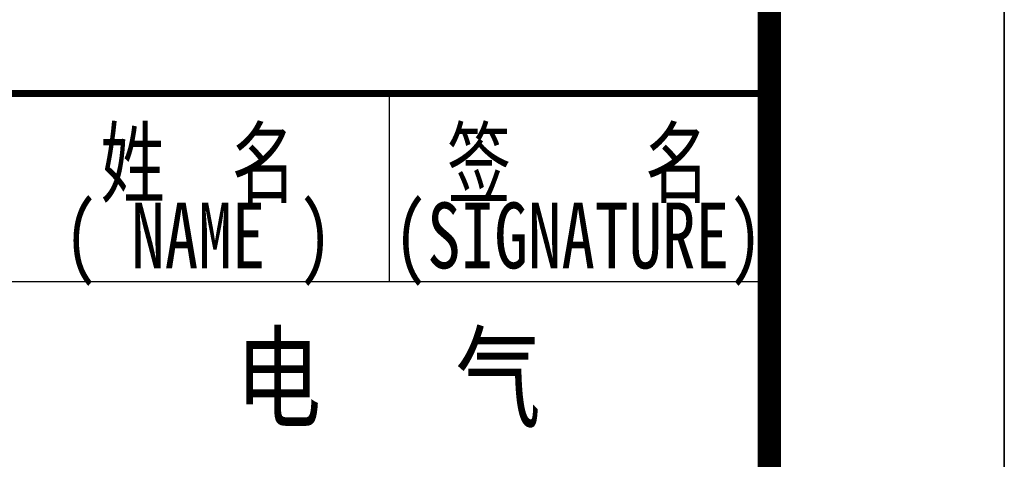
# Model space of a CAD drawing. Extents: x 499396 to 499732, y 3804753 to 3804872.
# Tile 22 of 41: x 499555.54 to 499563.92, y 3804784.06 to 3804787.8. Entities that reach past the tile are written whole.
import ezdxf
from ezdxf.enums import TextEntityAlignment as Align

# ---------------------------------------------------------------- set-up
doc = ezdxf.new("R2010")
doc.units = 0
doc.layers.get('0').update_dxf_attribs({"linetype": 'CONTINUOUS'})
doc.layers.add('PUB_TITLE', color=4, linetype='CONTINUOUS')
doc.layers.add('TK', color=7, linetype='CONTINUOUS')
doc.styles.add('-宋体', font='txt', dxfattribs={"width": 0.8})
doc.styles.add('TKHZ1', font='txt', dxfattribs={"width": 0.8})

# ---------------------------------------------------------------- blocks, each defined once
blk = doc.blocks.new('wrtgtg')
at = {"color": 4}
blk.add_line((7804.3, -4841.2), (7804.3, 52558.8), dxfattribs=at)
at = {"layer": 'PUB_TITLE'}
for p, q in [((8804.3, 53558.8), (8804.3, -5841.2)), ((7804.3, -4841.2), (7804.3, 52558.8)), ((6186.5, 10358.8), (6186.5, 11158.8)), ((2204.3, 10358.8), (7804.3, 10358.8))]:
    blk.add_line(p, q, dxfattribs=at)
blk.add_lwpolyline([(-75295.7, -5841.2), (8804.3, -5841.2), (8804.3, 53558.8), (-75295.7, 53558.8)], close=True, dxfattribs=at)
at = {"layer": 'PUB_TITLE', "const_width": 100}
blk.add_lwpolyline([(-72795.7, -4841.2), (7804.3, -4841.2), (7804.3, 52558.8), (-72795.7, 52558.8)], close=True, dxfattribs=at)
at = {"layer": 'PUB_TITLE', "const_width": 29.7}
blk.add_lwpolyline([(2204.3, 11158.8), (7804.3, 11158.8)], dxfattribs=at)
at = {"layer": 'TK', "style": '-宋体', "width": 0.75}
for s, p in [('姓  名', (5373, 10868.6)), ('签    名', (6990.3, 10868.6)), ('( NAME )', (5373, 10533.2)), ('(SIGNATURE)', (6990.3, 10533.2))]:
    blk.add_text(s, height=280, dxfattribs=at).set_placement(p, align=Align.MIDDLE)
at = {"layer": 'TK', "style": 'TKHZ1', "width": 0.8}
blk.add_text('电   气', height=350, dxfattribs=at).set_placement((6181.9, 9774.3), align=Align.CENTER)

msp = doc.modelspace()

# ---------------------------------------------------------------- block references
at = {"xscale": 0.002, "yscale": 0.002, "zscale": 0.002}
msp.add_blockref('wrtgtg', (499546.3114, 3804764.8589), dxfattribs=at)

doc.saveas('drawing.dxf')
